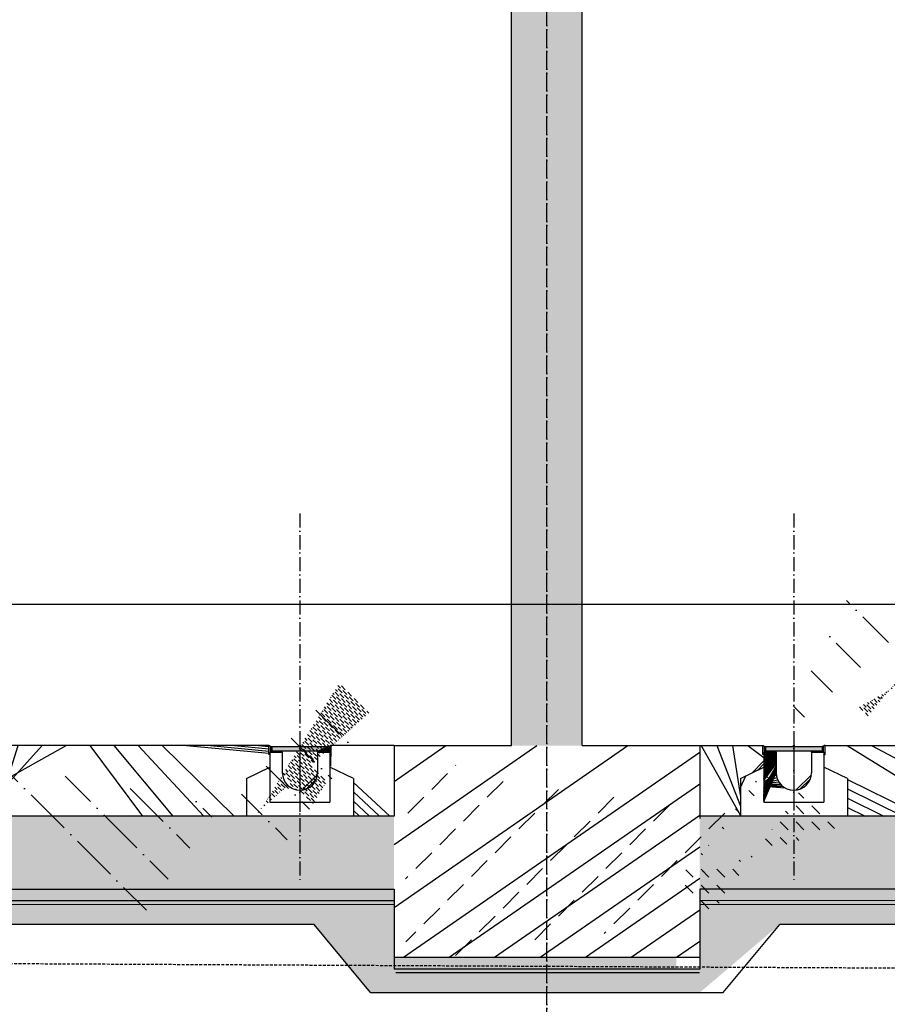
# Model space of a CAD drawing. Header units: centimetres. Extents: x 657501712 to 657529232, y 555122765 to 555182979.
# Tile 65 of 78: x 657510028 to 657510397, y 555123687 to 555124105. Entities that reach past the tile are written whole.
import ezdxf

# ---------------------------------------------------------------- set-up
doc = ezdxf.new("R2010")
doc.units = ezdxf.units.CM
doc.header["$LTSCALE"] = 0.1
for name, pattern in [('ZKZOK_PW_06_00_300$0$ACAD_ISO04W100', [30.5, 24, -3, 0.5, -3]), ('ZKZOK_PW_06_00_300$0$ACAD_ISO10W100', [18.5, 12, -3, 0.5, -3]), ('ZKZOK_PW_06_00_300$0$DASHED', [0.75, 0.5, -0.25])]:
    doc.linetypes.add(name, pattern=pattern)
for name, color, linetype in [('xrefs', 7, 'Continuous'), ('ZKZOK_PW_06_00_300$0$G_GB_030L', 7, 'ZKZOK_PW_06_00_300$0$ACAD_ISO04W100'), ('ZKZOK_PW_06_00_300$0$S_GB_300D', 1, 'Continuous'), ('ZKZOK_PW_06_00_300$0$S_GB_300H', 9, 'Continuous'), ('ZKZOK_PW_06_00_300$0$S_GB_300L', 3, 'Continuous'), ('ZKZOK_PW_06_00_300$0$S_GB_301D', 1, 'Continuous'), ('ZKZOK_PW_06_00_300$0$S_GB_301L', 1, 'Continuous'), ('ZKZOK_PW_06_00_300$0$S_GB_302L', 2, 'Continuous'), ('ZKZOK_PW_06_00_300$0$S_GB_303L', 3, 'Continuous'), ('ZKZOK_PW_06_00_300$0$S_GB_309H', 9, 'Continuous'), ('ZKZOK_PW_06_00_300$0$S_GB_309L', 9, 'Continuous'), ('ZKZOK_PW_06_00_300$0$S_GB_403L', 3, 'Continuous'), ('ZKZOK_PW_06_00_300$0$S_GB_409H', 9, 'Continuous')]:
    doc.layers.add(name, color=color, linetype=linetype)
doc.layers.add('ZKZOK_PW_06_00_300$0$B_KRESK', color=9, linetype='Continuous', lineweight=18)

# ---------------------------------------------------------------- blocks, each defined once
blk = doc.blocks.new('wer')
at = {"layer": 'ZKZOK_PW_06_00_300$0$B_KRESK'}
h = blk.add_hatch(dxfattribs=at)
h.set_pattern_fill('DASH', color=251, scale=15, angle=-32.91639821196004, style=0)
h.set_pattern_definition([(134.9999911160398, (138850.7135362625, 43804.22826004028), (1.044320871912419e-05, 67.35192090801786), [47.625, -47.625])])
h.paths.add_polyline_path([(23219.5465669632, -113.1997747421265), (23217.14888000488, -113.1997747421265), (23221.9442653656, -11.24945545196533), (23219.54657936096, -11.77401447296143)])
h.paths.add_polyline_path([(24277.5255317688, -239.9804029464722), (24022.52555274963, -239.9803991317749), (24022.52555465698, -92.064284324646), (24022.52551078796, -92.064284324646), (23922.52555465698, -139.9804029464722), (23922.52555465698, -263.5266380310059), (23922.52555465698, -299.9804162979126), (24377.5255279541, -299.9804763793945), (24377.52553939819, -139.9804019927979), (24277.52554607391, -92.06428813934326)])
h = blk.add_hatch(dxfattribs=at)
h.set_pattern_fill('DASH', color=251, scale=15, angle=-32.91639821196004, style=0)
h.set_pattern_definition([(134.9999911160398, (140950.7384471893, 43804.22711086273), (1.044320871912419e-05, 67.35192090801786), [47.625, -47.625])])
h.paths.add_polyline_path([(25319.57147693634, -113.2009220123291), (25317.17378997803, -113.2009220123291), (25321.96917629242, -11.25060558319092), (25319.57148933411, -11.77516269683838)])
h.paths.add_polyline_path([(26377.55044364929, -239.9815511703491), (26122.55046463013, -239.9815464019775), (26122.55046463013, -92.06543254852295), (26122.55041885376, -92.06543254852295), (26022.55046272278, -139.9815502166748), (26022.55046463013, -263.5277853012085), (26022.55046463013, -299.9815645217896), (26477.55043697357, -299.9816255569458), (26477.55044937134, -139.9815502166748), (26377.55045700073, -92.06543636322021)])
at = {"layer": 'ZKZOK_PW_06_00_300$0$S_GB_300H'}
h = blk.add_hatch(dxfattribs=at)
h.set_pattern_fill('ANSI37', color=251, angle=-2.067360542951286e-14)
h.set_pattern_definition([(44.99999999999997, (96311.80693626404, 15294.36273765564), (-2.245064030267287, 2.245064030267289), []), (135, (96311.80693626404, 15294.36273765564), (-2.245064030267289, -2.245064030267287), [])])
h.paths.add_polyline_path([(24017.52556800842, 0.01911735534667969), (24020.02556800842, 0.01911735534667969), (24022.52556800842, -2.980883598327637), (24022.52556800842, -32.98088359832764), (24017.52556800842, -32.98088359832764)])
h = blk.add_hatch(dxfattribs=at)
h.set_pattern_fill('ANSI37', color=251, angle=-2.067360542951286e-14)
h.set_pattern_definition([(135, (-48011.75579929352, 15294.36273670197), (2.245064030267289, 2.245064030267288), []), (44.99999999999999, (-48011.75579929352, 15294.36273670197), (2.245064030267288, -2.245064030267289), [])])
h.paths.add_polyline_path([(24282.52556991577, 0.01911735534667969), (24280.0255689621, 0.01911735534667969), (24277.5255689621, -2.980881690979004), (24277.5255689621, -32.98088359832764), (24282.5255689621, -32.98088359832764)])
h = blk.add_hatch(dxfattribs=at)
h.set_pattern_fill('ANSI37', color=251, angle=-2.067360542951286e-14)
h.set_pattern_definition([(44.99999999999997, (98411.83183383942, 15294.36207962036), (-2.245064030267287, 2.245064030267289), []), (135, (98411.83183383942, 15294.36207962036), (-2.245064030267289, -2.245064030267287), [])])
h.paths.add_polyline_path([(26117.55046463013, 0.01846027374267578), (26120.0504655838, 0.01846027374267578), (26122.55046463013, -2.981538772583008), (26122.55046463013, -32.98153877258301), (26117.55046463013, -32.98153877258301)])
h = blk.add_hatch(dxfattribs=at)
h.set_pattern_fill('ANSI37', color=251, angle=-2.067360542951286e-14)
h.set_pattern_definition([(135, (-45911.73090267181, 15294.36207962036), (2.245064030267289, 2.245064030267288), []), (44.99999999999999, (-45911.73090267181, 15294.36207962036), (2.245064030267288, -2.245064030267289), [])])
h.paths.add_polyline_path([(26382.55046653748, 0.01846027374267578), (26380.05046653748, 0.01846027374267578), (26377.55046653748, -2.981538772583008), (26377.55046653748, -32.98153877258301), (26382.55046653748, -32.98153877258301)])
h = blk.add_hatch(color=251, dxfattribs=at)
h.dxf.hatch_style = 1
edge = h.paths.add_edge_path()
edge.add_arc((24020.02556800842, -35.480881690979), 2.5, 0, 360)
at = {"layer": 'ZKZOK_PW_06_00_300$0$S_GB_300H', "ltscale": 10}
h = blk.add_hatch(dxfattribs=at)
h.set_pattern_fill('ANSI38', color=251, scale=3, angle=-2.067360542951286e-14)
h.set_pattern_definition([(44.99999999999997, (96311.80693626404, 15294.36273765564), (-6.735192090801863, 6.735192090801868), []), (135, (96311.80693626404, 15294.36273765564), (-20.2055762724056, 6.735192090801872), [23.8125, -14.2875])])
h.paths.add_polyline_path([(24225.02556610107, -27.98089027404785), (24277.5255651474, -27.98089504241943), (24277.52554512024, -239.9808950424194), (24022.52556800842, -239.9808912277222), (24022.52556800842, -27.98088359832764), (24075.02556610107, -27.98088359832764), (24075.02556228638, -114.9808788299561, 1), (24225.02556228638, -114.9808864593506)])
at = {"layer": 'ZKZOK_PW_06_00_300$0$S_GB_300H'}
h = blk.add_hatch(dxfattribs=at)
h.set_pattern_fill('ANSI31', color=251, angle=-2.067360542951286e-14)
h.set_pattern_definition([(44.99999999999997, (96314.30693626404, 15294.36273765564), (-2.245064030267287, 2.245064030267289), [])])
h.paths.add_polyline_path([(24075.02556610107, -27.980881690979), (24075.02556610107, -23.98088264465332), (24029.02556705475, -23.98088264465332), (24029.02556705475, -2.980880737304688), (24025.02556800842, -2.980880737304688), (24025.02556800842, -27.98088073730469)])
h = blk.add_hatch(dxfattribs=at)
h.set_pattern_fill('ANSI31', color=251, angle=-2.067360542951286e-14)
h.set_pattern_definition([(135, (-48014.25579929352, 15294.36273765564), (2.245064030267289, 2.245064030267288), [])])
h.paths.add_polyline_path([(24225.02556991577, -27.980881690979), (24225.02556991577, -23.980881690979), (24271.02556991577, -23.98088264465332), (24271.0255689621, -2.980880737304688), (24275.02556991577, -2.980880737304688), (24275.0255689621, -27.980881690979)])
h = blk.add_hatch(color=251, dxfattribs=at)
h.dxf.hatch_style = 1
edge = h.paths.add_edge_path()
edge.add_arc((24280.0255689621, -35.48088359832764), 2.5, 0, 360)
h = blk.add_hatch(color=251, dxfattribs=at)
h.dxf.hatch_style = 1
edge = h.paths.add_edge_path()
edge.add_arc((26120.05046463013, -35.48153877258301), 2.5, 0, 360)
at = {"layer": 'ZKZOK_PW_06_00_300$0$S_GB_300H', "ltscale": 10}
h = blk.add_hatch(dxfattribs=at)
h.set_pattern_fill('ANSI38', color=251, scale=3, angle=-2.067360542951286e-14)
h.set_pattern_definition([(44.99999999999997, (98411.83183383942, 15294.36207962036), (-6.735192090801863, 6.735192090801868), []), (135, (98411.83183383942, 15294.36207962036), (-20.2055762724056, 6.735192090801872), [23.8125, -14.2875])])
h.paths.add_polyline_path([(26325.05046272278, -27.98154640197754), (26377.55046272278, -27.98155117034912), (26377.55044364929, -239.9815511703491), (26122.55046463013, -239.9815464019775), (26122.55046463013, -27.98153972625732), (26175.05046272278, -27.98153877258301), (26175.05045986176, -114.9815349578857, 1), (26325.05045986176, -114.981541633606)])
at = {"layer": 'ZKZOK_PW_06_00_300$0$S_GB_300H'}
h = blk.add_hatch(dxfattribs=at)
h.set_pattern_fill('ANSI31', color=251, angle=-2.067360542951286e-14)
h.set_pattern_definition([(44.99999999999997, (98414.33183288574, 15294.36207962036), (-2.245064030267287, 2.245064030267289), [])])
h.paths.add_polyline_path([(26175.05046272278, -27.98153781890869), (26175.05046272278, -23.98153781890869), (26129.05046463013, -23.98153972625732), (26129.0504655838, -2.981537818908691), (26125.0504655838, -2.981537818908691), (26125.05046463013, -27.98153877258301)])
h = blk.add_hatch(dxfattribs=at)
h.set_pattern_fill('ANSI31', color=251, angle=-2.067360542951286e-14)
h.set_pattern_definition([(135, (-45914.23090171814, 15294.36208057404), (2.245064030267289, 2.245064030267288), [])])
h.paths.add_polyline_path([(26325.05046653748, -27.98153781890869), (26325.05046653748, -23.98153686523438), (26371.05046653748, -23.98153972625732), (26371.0504655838, -2.981537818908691), (26375.0504655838, -2.981537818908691), (26375.05046653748, -27.98153877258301)])
h = blk.add_hatch(color=251, dxfattribs=at)
h.dxf.hatch_style = 1
edge = h.paths.add_edge_path()
edge.add_arc((26380.05046653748, -35.48153877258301), 2.5, 0, 360)
at = {"layer": 'ZKZOK_PW_06_00_300$0$S_GB_309H'}
h = blk.add_hatch(dxfattribs=at)
h.set_pattern_fill('ANSI33', color=251, scale=30, angle=-2.067360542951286e-14)
h.set_pattern_definition([(44.99999999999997, (-736443.4490127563, 461576.4483423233), (-134.7038418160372, 134.7038418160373), []), (44.99999999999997, (-736308.7451133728, 461576.4483423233), (-134.7038418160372, 134.7038418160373), [95.24999999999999, -47.62499999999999])])
h.paths.add_polyline_path([(10899.74934387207, -310.1945667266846), (9059.749345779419, -310.1945667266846), (9059.74935913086, -610.1945667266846), (10899.74935817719, -610.1945667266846)])
h.paths.add_polyline_path([(9059.749345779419, -310.1945667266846), (8178.6139793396, -300), (8178.614530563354, -610.1945667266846), (9059.74935913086, -610.1945667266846)])
h.paths.add_polyline_path([(12750.02613449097, 6150), (12600.0255279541, 6150), (12600.0255279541, 600), (12750.02613449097, 600.0000009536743)])
h.paths.add_polyline_path([(12600.0255279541, 6150), (12450.0255279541, 6150), (12450.0255279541, 600), (12600.0255279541, 600)])
h.paths.add_polyline_path([(12550.02552986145, 6560), (12450.0255279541, 6560.000000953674), (12450.0255279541, 6240), (12550.0255279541, 6240.000000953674)], flags=17)
h.paths.add_polyline_path([(12600.0255279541, 6600), (12550.0255279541, 6600.000000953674), (12550.02552986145, 6560), (12550.0255279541, 6200), (12450.0255279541, 6200.000000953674), (12450.0255279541, 6150), (12600.0255279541, 6150)])
h.paths.add_polyline_path([(12650.02613449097, 6600), (12600.0255279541, 6600), (12600.0255279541, 6150), (12750.02613449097, 6150), (12750.02613449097, 6200.000000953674), (12650.02613449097, 6200), (12650.02613639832, 6240)])
h.paths.add_polyline_path([(12750.02613449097, 6560), (12650.02613449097, 6560.000000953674), (12650.02613639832, 6240), (12750.02613639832, 6240)])
h.paths.add_polyline_path([(16139.74934577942, -300), (14299.7496471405, -299.9999990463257), (14299.74935913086, -610.1945667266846), (16139.74935913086, -610.1945667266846)])
h.paths.add_polyline_path([(17979.74964904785, -299.9999980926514), (16139.74934577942, -300), (16139.74935913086, -610.1945667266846), (17979.74935817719, -610.1945667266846)])
h.paths.add_polyline_path([(19819.74934577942, -299.9999980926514), (17979.74964904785, -299.9999980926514), (17979.74935817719, -610.1945667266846), (19819.74935913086, -610.1945667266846)])
h.paths.add_polyline_path([(21659.74964904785, -299.9999122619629), (19819.74934577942, -299.9999980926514), (19819.74935913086, -610.1945667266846), (21659.74935913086, -610.1945667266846)])
h.paths.add_polyline_path([(23499.74964904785, -299.9999980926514), (21659.74964904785, -299.9999122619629), (21659.74935913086, -610.1945667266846), (23499.74935817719, -610.1945667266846)])
h.paths.add_polyline_path([(25350.05136489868, 6150), (25200.05106258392, 6150), (25200.05106258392, 600.0000009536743), (25350.0510892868, 600)])
h.paths.add_polyline_path([(25200.05106258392, 6150), (25050.05106258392, 6150.000000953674), (25050.05106258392, 600.0000009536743), (25200.05106258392, 600.0000009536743)])
h.paths.add_polyline_path([(25350.05136585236, 6560), (25250.05136585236, 6560.000000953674), (25250.05136585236, 6240.000000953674), (25350.05136680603, 6240)])
h.paths.add_polyline_path([(25250.05136680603, 6600), (25200.05106163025, 6600.000000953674), (25200.05106258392, 6150), (25350.05136489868, 6150), (25350.05136680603, 6180.000000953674), (25350.05136680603, 6200.000000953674), (25250.05167007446, 6200.000000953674), (25250.05136680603, 6200)])
h.paths.add_polyline_path([(25200.05106163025, 6600.000000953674), (25150.05075836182, 6600.000000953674), (25150.05075836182, 6560.000000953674), (25150.05075836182, 6240), (25150.05106258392, 6240.000000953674), (25150.05106258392, 6200), (25050.05106163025, 6200.000000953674), (25050.05106258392, 6150.000000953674), (25200.05106258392, 6150)])
h.paths.add_polyline_path([(25150.05075836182, 6560.000000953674), (25050.05075836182, 6560.000000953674), (25050.05075836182, 6240.000000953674), (25150.05075836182, 6240)], flags=17)
h.paths.add_polyline_path([(36100.30170822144, -300.0000009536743), (34260.30171108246, -299.9999980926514), (34260.30169582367, -610.1945667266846), (36100.30169487, -610.1945667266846)])
h.paths.add_polyline_path([(34260.30171108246, -299.9999980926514), (32420.30170726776, -299.9999980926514), (32420.30169487, -610.1945667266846), (34260.30169582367, -610.1945667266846)])
h.paths.add_polyline_path([(32420.30170726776, -299.9999980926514), (30580.30201148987, -299.9999990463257), (30580.30169582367, -610.1945667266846), (32420.30169487, -610.1945667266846)])
h.paths.add_polyline_path([(30580.30201148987, -299.9999990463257), (28740.30170822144, -300.0004167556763), (28740.30169487, -610.1945667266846), (30580.30169582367, -610.1945667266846)])
h.paths.add_polyline_path([(28740.30170822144, -300.0004167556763), (26900.30171012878, -299.9999990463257), (26900.30169487, -610.1945667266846), (28740.30169487, -610.1945667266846)])
h.paths.add_polyline_path([(37949.97445869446, 6150.000000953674), (37799.97445869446, 6150.000000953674), (37799.97445869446, 600.0000009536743), (37949.97445869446, 600.0000009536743)])
h.paths.add_polyline_path([(37799.97445869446, 6150.000000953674), (37649.97445869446, 6150.000000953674), (37649.97445869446, 600.0000009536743), (37799.97445869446, 600.0000009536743)])
h.paths.add_polyline_path([(37949.97445869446, 7200.000000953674), (37799.97445869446, 7200), (37799.97445869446, 6150.000000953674), (37949.97445869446, 6150.000000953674)])
h.paths.add_polyline_path([(37799.97445869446, 7200), (37649.97445869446, 7200.000000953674), (37649.97445869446, 6600), (37749.97415542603, 6600), (37749.97415542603, 6200), (37649.97446060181, 6200), (37649.97445869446, 6150.000000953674), (37799.97445869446, 6150.000000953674)])
h.paths.add_polyline_path([(12450.0255279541, -10.19456768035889), (12600.02552700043, -10.19456672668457), (12600.0255279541, 600), (12450.0255279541, 600)])
h.paths.add_polyline_path([(11949.99320411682, -610.1945667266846), (11949.99320793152, -299.9999980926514), (10899.74934387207, -310.1945667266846), (10899.74935817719, -610.1945667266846)])
h.paths.add_polyline_path([(13250.05785179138, -299.9999980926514), (13250.05785179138, -610.1945667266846), (14299.74935913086, -610.1945667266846), (14299.7496471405, -299.9999990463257)])
h.paths.add_polyline_path([(12600.02552700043, -10.19456672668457), (12750.02613449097, -10.19456672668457), (12750.02613449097, 600.0000009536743), (12600.0255279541, 600)])
h.paths.add_polyline_path([(25200.05106258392, 0), (25350.0510597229, 0), (25350.0510892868, 600), (25200.05106258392, 600.0000009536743)])
h.paths.add_polyline_path([(25850.05136585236, -299.9999980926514), (25850.05106258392, -610.1945676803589), (26900.30169487, -610.1945667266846), (26900.30171012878, -299.9999990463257)])
h.paths.add_polyline_path([(25050.05106163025, 0), (25200.05106258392, 0), (25200.05106258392, 600.0000009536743), (25050.05106258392, 600.0000009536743)])
h.paths.add_polyline_path([(24550.05106163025, -610.1945667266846), (24550.05106163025, -299.9999980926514), (23499.74964904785, -299.9999980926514), (23499.74935817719, -610.1945667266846)])
h.paths.add_polyline_path([(37149.97445869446, -610.1945667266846), (37149.97476196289, -299.9999990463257), (36100.30170822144, -300.0000009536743), (36100.30169487, -610.1945667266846)])
h.paths.add_polyline_path([(37649.97445869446, -10.19456672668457), (37799.97445869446, -10.19456672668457), (37799.97445869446, 600.0000009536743), (37649.97445869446, 600.0000009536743)])
h.paths.add_polyline_path([(37799.97445869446, -10.19456672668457), (37949.97445869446, -10.19456672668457), (37949.97445869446, 600.0000009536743), (37799.97445869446, 600.0000009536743)])
h = blk.add_hatch(dxfattribs=at)
h.set_pattern_fill('ANSI35', color=251, scale=25, angle=270)
h.set_pattern_definition([(314.9999999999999, (-736443.449005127, 384631.1646146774), (112.2532015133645, 112.2532015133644), []), (314.9999999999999, (-736443.4490041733, 384518.9113674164), (112.2532015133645, 112.2532015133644), [198.4375, -39.68749999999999, 0, -39.68749999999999])])
h.paths.add_polyline_path([(15022.52556800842, -92.06477546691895), (15022.52556800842, -37.98088359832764), (15017.52556800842, -37.98088359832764), (15017.52556800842, 0.01911735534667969), (14200.02553653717, 0.01911735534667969), (14200.0255355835, -299.9808826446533), (14922.52556800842, -299.980881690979), (14922.52556800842, -139.9808931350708)])
h.paths.add_polyline_path([(14200.02553653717, 0.01911735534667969), (13782.52554607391, 0.01911735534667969), (13782.52554512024, -37.98088359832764), (13781.14391326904, -93.79856491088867), (13877.5255279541, -139.9808931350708), (13877.52551651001, -299.980881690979), (14200.0255355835, -299.9808826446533)])
h.paths.add_polyline_path([(13522.52554321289, -37.98088359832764), (13517.52554321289, -37.980881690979), (13517.52554321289, 0.01911830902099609), (13250.05786132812, 0.01911735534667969), (13250.05786132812, -299.980881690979), (13422.52554512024, -299.980881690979), (13422.52554321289, -139.9808950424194), (13522.52554321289, -92.06477546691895)])
h.paths.add_polyline_path([(16522.52556800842, -92.06477642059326), (16522.52556610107, -37.98088359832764), (16517.52556800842, -37.98088359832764), (16517.52556800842, 0.01911735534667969), (15282.5255689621, 0.01911735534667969), (15282.52556991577, -37.98088359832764), (15281.14393615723, -93.79856586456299), (15377.52555274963, -139.9808950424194), (15377.52554130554, -299.980881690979), (16422.52556800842, -299.980881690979), (16422.52556800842, -139.9808950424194)])
h.paths.add_polyline_path([(18022.52556800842, -92.06477546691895), (18022.52556800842, -37.980881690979), (18017.52556800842, -37.98088359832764), (18017.52556800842, 0.01911735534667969), (16782.5255689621, 0.01911735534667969), (16782.52556991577, -37.98088359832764), (16781.14393615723, -93.79856586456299), (16877.52555274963, -139.9808950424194), (16877.52554130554, -299.980881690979), (17922.52556800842, -299.9808826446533), (17922.52556800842, -139.9808950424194)])
h.paths.add_polyline_path([(19522.52556800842, -37.98088359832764), (19517.52556800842, -37.980881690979), (19517.52556800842, 0.01911830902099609), (18282.5255689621, 0.01911830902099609), (18282.5255689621, -37.980881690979), (18281.14393615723, -93.79856491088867), (18377.52555179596, -139.9808950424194), (18377.52554035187, -299.980881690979), (19422.52556800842, -299.980881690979), (19422.52556800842, -139.9808950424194), (19522.52556800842, -92.06477546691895)])
h.paths.add_polyline_path([(21022.52556800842, -92.06468868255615), (21022.52556800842, -37.98079586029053), (21017.52556800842, -37.98079776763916), (21017.52556800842, 0.01920413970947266), (19782.52556800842, 0.01911735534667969), (19782.5255689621, -37.98088359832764), (19781.14393615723, -93.79856491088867), (19877.52555179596, -139.9808950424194), (19877.52554035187, -299.980881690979), (20922.52556800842, -299.980881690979), (20922.52556800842, -139.9808073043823)])
h.paths.add_polyline_path([(22522.52556800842, -37.98088359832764), (22517.52556800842, -37.980881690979), (22517.52556800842, 0.01920413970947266), (21282.5255689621, 0.01920413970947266), (21282.5255689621, -37.98079586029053), (21281.14393615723, -93.7984790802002), (21377.52555179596, -139.980809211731), (21377.52554035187, -299.980881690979), (22422.52556800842, -299.980881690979), (22422.52556800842, -139.9808931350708), (22522.52556800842, -92.06477546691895)])
h.paths.add_polyline_path([(23922.52556800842, -139.9808950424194), (24022.52556800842, -92.06477642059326), (24022.52556800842, -37.98088359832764), (24017.52556800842, -37.98088359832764), (24017.52556800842, 0.01920413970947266), (22782.5255689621, 0.01920318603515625), (22782.5255689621, -37.98088359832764), (22781.14393615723, -93.79856491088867), (22877.52555179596, -139.9808931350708), (22877.52554035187, -299.980881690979), (23922.52556800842, -299.980881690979)])
h.paths.add_polyline_path([(24550.05107021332, 0.01911830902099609), (24282.52556991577, 0.01911735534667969), (24282.5255689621, -37.98088359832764), (24281.14393615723, -93.79856586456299), (24377.52555274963, -139.9808950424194), (24377.52554035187, -299.980881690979), (24550.05107021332, -299.980881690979)])
h = blk.add_hatch(dxfattribs=at)
h.set_pattern_fill('ANSI33', color=251, scale=30, angle=-2.067360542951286e-14)
h.set_pattern_definition([(44.99999999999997, (-723357.7087678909, 388606.450881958), (-134.7038418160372, 134.7038418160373), []), (44.99999999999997, (-723223.0048675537, 388606.450881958), (-134.7038418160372, 134.7038418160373), [95.24999999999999, -47.62499999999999])])
h.paths.add_polyline_path([(25850.05106258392, 0), (24550.05106258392, 0), (24550.0510635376, -899.9999990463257), (25850.05106258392, -899.9999990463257)])
h = blk.add_hatch(dxfattribs=at)
h.set_pattern_fill('ANSI35', color=251, scale=25, angle=270)
h.set_pattern_definition([(314.9999999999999, (-723843.4240837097, 384631.1639604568), (112.2532015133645, 112.2532015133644), []), (314.9999999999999, (-723843.4240837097, 384518.9107103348), (112.2532015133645, 112.2532015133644), [198.4375, -39.68749999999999, 0, -39.68749999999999])])
h.paths.add_polyline_path([(27622.55048847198, -92.06543254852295), (27622.55048751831, -37.98153877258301), (27617.55048751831, -37.98153877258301), (27617.55048847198, 0.01846027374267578), (26800.05045700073, 0.01846027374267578), (26800.05045700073, -299.9815378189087), (27522.55048847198, -299.9815397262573), (27522.55048847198, -139.9815502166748)])
h.paths.add_polyline_path([(26800.05045700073, 0.01846027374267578), (26382.55046653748, 0.01846027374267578), (26382.5504655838, -37.98153877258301), (26381.1688337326, -93.79922199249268), (26477.55044937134, -139.9815502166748), (26477.55043697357, -299.9815378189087), (26800.05045700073, -299.9815378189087)])
h.paths.add_polyline_path([(26122.55046463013, -37.98153972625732), (26117.55046463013, -37.98153877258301), (26117.55046463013, 0.01846027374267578), (25850.08278179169, 0.01846027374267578), (25850.08278179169, -299.9815378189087), (26022.55046463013, -299.9815378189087), (26022.55046272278, -139.9815502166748), (26122.55046463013, -92.06543254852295)])
h.paths.add_polyline_path([(29122.55048751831, -92.06543254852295), (29122.55048751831, -37.98153877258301), (29117.55048847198, -37.98153972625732), (29117.55048942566, 0.01846027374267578), (27882.55048942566, 0.01846027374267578), (27882.55049037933, -37.98153877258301), (27881.16885757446, -93.79922199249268), (27977.55047225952, -139.9815511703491), (27977.5504617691, -299.9815378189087), (29022.55048751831, -299.9815397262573), (29022.55048847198, -139.9815511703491)])
h.paths.add_polyline_path([(30622.55048847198, -92.06543254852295), (30622.55048751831, -37.98153877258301), (30617.55048847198, -37.98153877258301), (30617.55048751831, 0.01846027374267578), (29382.55048942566, 0.01846027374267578), (29382.55049037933, -37.98153781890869), (29381.16885757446, -93.79922199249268), (29477.55047225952, -139.9815502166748), (29477.5504617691, -299.9815378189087), (30522.55048751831, -299.9815397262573), (30522.55048751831, -139.9815502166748)])
h.paths.add_polyline_path([(32122.55048751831, -37.98153877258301), (32117.55048847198, -37.98153877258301), (32117.55048751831, 0.01846027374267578), (30882.55048942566, 0.01846027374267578), (30882.55049037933, -37.98153877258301), (30881.16885757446, -93.79922199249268), (30977.55047225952, -139.9815511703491), (30977.55046081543, -299.9815378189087), (32022.55048751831, -299.9815378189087), (32022.55048751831, -139.9815511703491), (32122.55048847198, -92.06543254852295)])
h.paths.add_polyline_path([(33622.55048847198, -92.06534671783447), (33622.55048847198, -37.98145294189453), (33617.55048751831, -37.98145294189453), (33617.55048847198, 0.01854610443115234), (32382.55048942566, 0.01846027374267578), (32382.55048942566, -37.98153877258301), (32381.16885757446, -93.79922199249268), (32477.55047225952, -139.9815502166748), (32477.55046081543, -299.9815378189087), (33522.55048751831, -299.9815378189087), (33522.55048751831, -139.9814643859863)])
h.paths.add_polyline_path([(35122.55048847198, -37.98153972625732), (35117.55048751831, -37.98153877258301), (35117.55048847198, 0.01854801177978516), (33882.55048942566, 0.01854610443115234), (33882.55048942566, -37.98145294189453), (33881.16885757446, -93.7991361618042), (33977.55047225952, -139.9814643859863), (33977.55046081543, -299.9815397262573), (35022.55048847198, -299.9815378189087), (35022.55048847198, -139.9815502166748), (35122.55048847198, -92.06543254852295)])
h.paths.add_polyline_path([(36522.55048847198, -139.9815502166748), (36622.55048751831, -92.06543254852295), (36622.55048847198, -37.98153877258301), (36617.55048751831, -37.98153877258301), (36617.55048751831, 0.01854610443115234), (35382.55048942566, 0.01854610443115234), (35382.55048942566, -37.98153877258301), (35381.16885757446, -93.79922199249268), (35477.55047225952, -139.9815502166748), (35477.55046081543, -299.9815397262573), (36522.55048751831, -299.9815397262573)])
h.paths.add_polyline_path([(37150.07599258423, 0.01846027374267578), (36882.55048942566, 0.01846027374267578), (36882.55049037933, -37.98153877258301), (36881.16885757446, -93.79922199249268), (36977.55047225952, -139.9815502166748), (36977.55046081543, -299.9815397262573), (37150.07599163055, -299.9815378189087)])
h = blk.add_hatch(dxfattribs=at)
h.set_pattern_fill('DASH', color=251, scale=15, angle=315)
h.set_pattern_definition([(314.9999999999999, (-735957.7343015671, 388596.2563142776), (67.35192090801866, -3.907985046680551e-14), [47.62499999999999, -47.62499999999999])])
h.paths.add_polyline_path([(25750.0833864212, -900), (24550.0510635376, -899.9999990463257), (24550.05375576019, -950), (25750.08607673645, -949.9407358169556)])
h.paths.add_polyline_path([(38499.97445869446, -899.9999904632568), (38350.00678348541, -900), (37149.97445869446, -899.9999990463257), (37149.97715187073, -949.9999990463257), (38350.00947284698, -949.9407358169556), (38499.97445869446, -950)])
h.paths.add_polyline_path([(11949.99320316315, -659.9913883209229), (11949.99320411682, -610.1945667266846), (8178.647403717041, -610.1945667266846), (8178.650096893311, -660.1945657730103)])
h.paths.add_polyline_path([(24550.05106258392, -659.3125734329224), (24550.05106163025, -610.1945667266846), (13250.05785179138, -610.1945667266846), (13250.05785274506, -659.9213485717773)])
h.paths.add_polyline_path([(37149.97445869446, -658.6337661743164), (37149.97445869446, -610.1945667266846), (25850.05106258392, -610.1945676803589), (25850.05106258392, -659.2425374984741)])
h = blk.add_hatch(dxfattribs=at)
h.set_pattern_fill('DASH', color=251, scale=20, angle=44.99999999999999)
h.set_pattern_definition([(44.99999999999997, (-735957.7343015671, 388596.2563142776), (3.907985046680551e-14, 89.80256121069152), [63.5, -63.5])])
h.paths.add_polyline_path([(37249.9421339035, -949.9954414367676), (37149.97445869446, -949.9999990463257), (37149.97445869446, -658.6337661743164), (25850.05106258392, -659.2425374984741), (25850.05106258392, -899.9999990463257), (25850.05375289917, -949.9407339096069), (25750.0860786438, -949.9452924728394), (25750.08607673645, -949.9407358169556), (24650.01873779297, -949.9999990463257), (24650.01873779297, -949.9954414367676), (24550.05106258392, -950), (24550.05106258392, -659.3125734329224), (13250.05785274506, -659.9213485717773), (13250.05785274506, -900), (13150.05785179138, -900), (13150.0605430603, -949.9407358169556), (11949.99320411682, -950), (11949.99320316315, -659.9913883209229), (8178.650096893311, -660.1945657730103), (8178.655485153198, -760.1945667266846), (11609.75873947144, -760.1945667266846), (11849.99370670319, -1050.00060749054), (13350.05737686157, -1050.00057220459), (13590.29231643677, -760.1945667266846), (24209.78427314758, -760.1945667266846), (24450.05106258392, -1050), (25850.0833864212, -1049.999999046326), (26190.31785011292, -760.1945667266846), (36809.70767021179, -760.1945667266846), (37008.5213394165, -1000), (38499.97446060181, -1000.000000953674), (38499.97445869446, -950), (37249.9421339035, -950)])
at = {"layer": 'ZKZOK_PW_06_00_300$0$S_GB_403L'}
h = blk.add_hatch(color=251, dxfattribs=at)
h.dxf.hatch_style = 1
h.paths.add_polyline_path([(24269.66086769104, -22.63119220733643), (24269.66086959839, -3.531191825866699), (24247.16087341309, -2.631192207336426), (24052.16086769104, -2.631194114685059), (24029.66086769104, -3.531192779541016), (24029.66086673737, -22.63119411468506)])
h = blk.add_hatch(color=251, dxfattribs=at)
h.dxf.hatch_style = 1
h.paths.add_polyline_path([(26369.68576622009, -22.63184928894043), (26369.68576717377, -3.53184986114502), (26347.18577003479, -2.63184928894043), (26152.18576526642, -2.63184928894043), (26129.68576526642, -3.53184986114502), (26129.68576526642, -22.63184928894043)])
at = {"layer": 'ZKZOK_PW_06_00_300$0$G_GB_030L', "color": 251, "linetype": 'ZKZOK_PW_06_00_300$0$ACAD_ISO10W100', "ltscale": 50}
for p, q in [((25200.05107116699, -7945.887769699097), (25200.05107498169, 12344.07594203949)), ((25200.05107116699, -7945.887769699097), (25200.05107593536, 12344.07594299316)), ((25200.0510635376, -6540.221335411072), (25200.0510635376, 8099.349181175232)), ((25200.0510635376, -6540.221333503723), (25200.05106544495, 8099.349181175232)), ((24150.02552318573, 987.2247171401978), (24150.02559661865, -574.9808826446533)), ((26250.05043315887, 987.2237138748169), (26250.0505065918, -574.9815397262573))]:
    blk.add_line(p, q, dxfattribs=at)
at = {"layer": 'ZKZOK_PW_06_00_300$0$G_GB_030L', "color": 251, "linetype": 'ZKZOK_PW_06_00_300$0$ACAD_ISO10W100', "ltscale": 5}
for points in [[(26250.05046844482, 55.53774356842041), (26250.05044937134, -256.0551910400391)], [(24150.02556991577, 30.5383996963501), (24150.02555274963, -281.0545339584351)]]:
    blk.add_lwpolyline(points, dxfattribs=at)
at = {"layer": 'ZKZOK_PW_06_00_300$0$S_GB_300D', "color": 251}
for p, q in [((24022.52556800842, -149.9808959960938), (24022.52556800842, -149.9808959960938)), ((26122.55046463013, -149.9815511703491), (26122.55046463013, -149.9815511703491))]:
    blk.add_line(p, q, dxfattribs=at)
at = {"layer": 'ZKZOK_PW_06_00_300$0$S_GB_300L', "color": 251}
for p, q in [((26382.55046653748, 0.01846027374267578), (27620.05048751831, 0.01846027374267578)), ((23922.52556800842, -139.9808950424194), (24022.52556800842, -92.06477642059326)), ((24377.52555274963, -139.9808950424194), (24277.52555179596, -92.06477546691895)), ((26022.55046272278, -139.9815502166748), (26122.55046463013, -92.06543254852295)), ((26477.55044937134, -139.9815502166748), (26377.55045032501, -92.06543254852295)), ((23922.52556800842, -139.9808950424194), (23922.52556800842, -299.980881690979)), ((24377.52555274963, -139.9808950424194), (24377.52554035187, -299.980881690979)), ((26022.55046272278, -139.9815502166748), (26022.55046463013, -299.9815378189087)), ((26477.55044937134, -139.9815502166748), (26477.55043697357, -299.9815378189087)), ((23727.24931049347, -299.9999980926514), (23272.2493391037, -299.9999980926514))]:
    blk.add_line(p, q, dxfattribs=at)
at = {"layer": 'ZKZOK_PW_06_00_300$0$S_GB_301D', "color": 251}
for p, q in [((24145.42797279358, 0.01911735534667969), (24154.62316322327, 0.01911735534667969)), ((26245.45286941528, 0.01846027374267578), (26254.64805984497, 0.01846027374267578))]:
    blk.add_line(p, q, dxfattribs=at)
at = {"layer": 'ZKZOK_PW_06_00_300$0$S_GB_301D', "color": 251, "linetype": 'ZKZOK_PW_06_00_300$0$DASHED', "ltscale": 250}
blk.add_line((8178.614540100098, -852.9373359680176), (37649.97446727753, -999.9999990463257), dxfattribs=at)
at = {"layer": 'ZKZOK_PW_06_00_300$0$S_GB_301L', "color": 251, "linetype": 'ZKZOK_PW_06_00_300$0$DASHED', "ltscale": 1000}
for p, q in [((39949.97447013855, 599.9999914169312), (-12750.02553939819, 600)), ((37649.97445869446, 600.0000009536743), (-12750.02554130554, 600))]:
    blk.add_line(p, q, dxfattribs=at)
at = {"layer": 'ZKZOK_PW_06_00_300$0$S_GB_301L', "color": 251, "linetype": 'ZKZOK_PW_06_00_300$0$DASHED', "ltscale": 150, "const_width": 5}
for points in [[(13250.05785274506, -675.2611818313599), (24550.05106258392, -675.2611818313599)], [(25850.05106163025, -675.2611818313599), (37149.97445869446, -675.2611818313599)], [(24557.18720436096, -965.066614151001), (25849.91762542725, -965.0666151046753)]]:
    blk.add_lwpolyline(points, dxfattribs=at)
at = {"layer": 'ZKZOK_PW_06_00_300$0$S_GB_301L', "color": 251}
for centre in [(24020.02556800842, -35.480881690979), (24280.0255689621, -35.48088359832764), (26120.05046463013, -35.48153877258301), (26380.05046653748, -35.48153877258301)]:
    blk.add_circle(centre, 2.5, dxfattribs=at)
at = {"layer": 'ZKZOK_PW_06_00_300$0$S_GB_302L', "color": 251}
for p, q in [((24022.52556800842, -27.98088359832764), (24022.52556800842, -239.9808826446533)), ((24022.52556800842, -27.98088359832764), (24075.02556419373, -27.98088359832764)), ((24225.02556610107, -27.98089027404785), (24277.5255651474, -27.98089504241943)), ((24277.5255651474, -27.98089504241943), (24277.52554512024, -239.9808950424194)), ((26122.55046463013, -27.98153972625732), (26122.55046463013, -239.9815397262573)), ((26122.55046463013, -27.98153972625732), (26175.05046272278, -27.98153877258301)), ((26325.05046272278, -27.98154640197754), (26377.55046272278, -27.98155117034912)), ((26377.55046272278, -27.98155117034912), (26377.55044364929, -239.9815511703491)), ((24022.52556800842, -239.9808912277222), (24277.52554512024, -239.9808950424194)), ((26122.55046463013, -239.9815464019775), (26377.55044364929, -239.9815511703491))]:
    blk.add_line(p, q, dxfattribs=at)
for points in [[(24075.02556610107, -27.98088359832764), (24075.02556228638, -114.9808826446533)], [(24225.02556610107, -27.98089027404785), (24225.02556228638, -114.9808893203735)], [(26175.05046272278, -27.98153877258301), (26175.05045986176, -114.9815397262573)], [(26325.05046272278, -27.98154640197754), (26325.05045890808, -114.9815464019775)]]:
    blk.add_lwpolyline(points, dxfattribs=at)
for centre in [(24150.02556228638, -114.9808826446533), (26250.05045986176, -114.9815397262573)]:
    blk.add_arc(centre, 75.00000000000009, 180, 0, dxfattribs=at)
at = {"layer": 'ZKZOK_PW_06_00_300$0$S_GB_303L', "color": 251}
for p, q in [((25050.0510635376, 0.0002832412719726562), (25050.0510635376, 6180.000000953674)), ((25050.05106544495, 0.0002832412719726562), (25050.0510635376, 6180.000000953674)), ((25050.05106163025, 0), (25050.05106163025, 6180)), ((25350.05104446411, 0), (25350.05136680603, 6180.000000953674)), ((25350.05106163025, 0.0002832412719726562), (25350.05136871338, 6180.000000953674)), ((25350.05106163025, 0.000286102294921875), (25350.05136871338, 6180.000000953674)), ((24017.52556800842, 0.01920413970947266), (21282.5255689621, 0.01920413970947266)), ((24550.05107021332, 0.01911830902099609), (24282.52556991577, 0.01911735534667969)), ((24550.05106258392, 0), (24550.05106163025, -299.9999990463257)), ((24550.05106258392, 0), (25050.05106163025, 0)), ((24550.05136489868, 0), (24550.05136489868, -299.9999980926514)), ((25350.05104446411, 0), (25850.05106258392, 0)), ((25350.0510635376, 0.01846027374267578), (26117.55046463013, 0.01846027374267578)), ((25850.05106258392, 0), (25850.05106163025, -309.9999990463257)), ((25850.05107116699, 0), (25850.05107116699, -299.9999980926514)), ((25850.05136680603, 0), (25850.05136585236, -299.9999980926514)), ((24550.05107021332, -299.9999980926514), (13250.05786132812, -299.9999990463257)), ((24550.05136489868, -299.9999980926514), (13250.05815601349, -299.9999990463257)), ((37149.97476196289, -299.9999990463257), (25850.05136585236, -299.9999980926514)), ((13250.05785179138, -610.1945667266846), (24550.05106163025, -610.1945667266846)), ((24550.05106163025, -610.1945667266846), (24550.0510635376, -899.9999990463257)), ((37149.97445869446, -610.1945667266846), (25850.05106258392, -610.1945676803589)), ((25850.05106258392, -610.1945676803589), (25850.05106258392, -899.9999990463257)), ((24550.0510635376, -899.9999990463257), (25850.05106258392, -899.9999990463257))]:
    blk.add_line(p, q, dxfattribs=at)
at = {"layer": 'ZKZOK_PW_06_00_300$0$S_GB_309H', "color": 251}
for points in [[(24022.52556800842, -37.98088359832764), (24017.52556800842, -37.98088359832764), (24017.52556800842, 0.01911735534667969), (24020.02556800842, 0.01911735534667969), (24025.02556800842, -2.980880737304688), (24025.02556800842, -27.98088073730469)], [(24277.5255689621, -37.980881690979), (24282.5255689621, -37.98088359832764), (24282.52556991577, 0.01911735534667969), (24280.0255689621, 0.01911735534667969), (24275.02556991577, -2.980880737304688), (24275.0255689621, -27.980881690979)], [(26122.55046463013, -37.98153972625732), (26117.55046463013, -37.98153877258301), (26117.55046463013, 0.01846027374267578), (26120.0504655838, 0.01846027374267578), (26125.0504655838, -2.981537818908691), (26125.05046463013, -27.98153877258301)], [(26377.55046653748, -37.98153877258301), (26382.5504655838, -37.98153877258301), (26382.55046653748, 0.01846027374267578), (26380.05046653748, 0.01846027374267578), (26375.0504655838, -2.981537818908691), (26375.05046653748, -27.98153877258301)]]:
    blk.add_lwpolyline(points, dxfattribs=at)
at = {"layer": 'ZKZOK_PW_06_00_300$0$S_GB_309L', "color": 251, "linetype": 'Continuous'}
for p, q in [((24550.05106163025, -659.3071880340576), (13250.05785274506, -659.9213485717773)), ((37149.97445869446, -658.6283807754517), (25850.05106258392, -659.2479228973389)), ((24209.78427314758, -760.1945667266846), (13590.29231643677, -760.1945667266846)), ((36809.70767021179, -760.1945667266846), (26190.31785011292, -760.1945667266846)), ((24550.0510635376, -899.9999990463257), (24550.05106258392, -950)), ((25850.05106258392, -899.9999990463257), (25850.05375289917, -949.9407339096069)), ((25850.05375289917, -949.9407339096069), (24550.05375576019, -950))]:
    blk.add_line(p, q, dxfattribs=at)
at = {"layer": 'ZKZOK_PW_06_00_300$0$S_GB_403L', "color": 251}
for p, q in [((24025.02556800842, -27.98088073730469), (24075.02556419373, -27.98088359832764)), ((24025.02556800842, -27.98088073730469), (24075.02556419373, -27.98088359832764)), ((24030.02556800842, -3.880882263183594), (24030.02556800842, -22.980881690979)), ((24075.02556419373, -27.98088359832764), (24075.02556419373, -23.98088264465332)), ((24225.02557182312, -27.98088359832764), (24225.02557182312, -23.98088264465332)), ((24275.0255689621, -27.980881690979), (24225.02557182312, -27.98088359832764)), ((24225.02557182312, -27.98088359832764), (24275.02556800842, -27.98089504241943)), ((24270.0255689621, -3.880882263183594), (24270.02556800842, -22.980881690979)), ((26125.05046463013, -27.98153877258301), (26175.05046272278, -27.98153877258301)), ((26125.05046463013, -27.98153877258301), (26175.05046272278, -27.98153877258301)), ((26130.05046463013, -3.881539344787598), (26130.05046463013, -22.98153877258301)), ((26175.05046272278, -27.98153877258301), (26175.0504617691, -23.98153781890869)), ((26325.05046844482, -27.98153972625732), (26325.05046844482, -23.98153781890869)), ((26375.05046653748, -27.98153877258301), (26325.05046844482, -27.98153972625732)), ((26325.05046844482, -27.98153877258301), (26375.05046653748, -27.98155117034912)), ((26370.05046653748, -3.881538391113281), (26370.0504655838, -22.98153781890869))]:
    blk.add_line(p, q, dxfattribs=at)
for points in [[(24025.02556800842, -2.980880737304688), (24029.02556705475, -2.980880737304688), (24029.02556705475, -23.98088264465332), (24075.02556610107, -23.98088264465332)], [(24075.02556610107, -27.980881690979), (24025.02556800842, -27.98088073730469), (24025.02556800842, -2.980880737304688)], [(24030.02556800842, -3.880882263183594), (24052.52556800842, -2.980883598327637), (24247.52557182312, -2.980883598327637), (24270.0255689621, -3.880882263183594)], [(24270.02556800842, -22.980881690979), (24030.02556800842, -22.980881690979)], [(24225.02556991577, -27.980881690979), (24275.0255689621, -27.980881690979), (24275.02556991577, -2.980880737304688)], [(24275.0255689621, -2.980880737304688), (24271.02556800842, -2.980881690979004), (24271.0255689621, -23.98088264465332), (24225.02556991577, -23.980881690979)], [(24270.02556800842, -23.98088264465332), (24225.02556991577, -23.980881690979)], [(26175.05046272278, -27.98153781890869), (26125.05046463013, -27.98153877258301), (26125.0504655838, -2.981537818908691)], [(26125.0504655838, -2.981537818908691), (26129.0504655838, -2.981537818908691), (26129.05046463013, -23.98153972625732), (26175.05046272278, -23.98153781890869)], [(26130.05046463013, -3.881539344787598), (26152.55046463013, -2.981538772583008), (26347.55047035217, -2.981538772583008), (26370.05046653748, -3.881538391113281)], [(26370.0504655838, -22.98153781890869), (26130.05046463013, -22.98153877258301)], [(26325.05046653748, -27.98153781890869), (26375.05046653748, -27.98153877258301), (26375.0504655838, -2.981537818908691)], [(26375.0504655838, -2.981537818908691), (26371.0504655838, -2.981537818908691), (26371.05046653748, -23.98153972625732), (26325.05046653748, -23.98153686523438)], [(26370.0504655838, -23.98153781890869), (26325.05046653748, -23.98153686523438)]]:
    blk.add_lwpolyline(points, dxfattribs=at)
at = {"layer": 'ZKZOK_PW_06_00_300$0$S_GB_409H', "color": 251}
for p, q in [((24450.05106258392, -1050), (24209.78427314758, -760.1945667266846)), ((25950.05106258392, -1049.999999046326), (26190.31785011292, -760.1945667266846)), ((24450.05106258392, -1050), (25950.05106258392, -1049.999999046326))]:
    blk.add_line(p, q, dxfattribs=at)

msp = doc.modelspace()

# ---------------------------------------------------------------- block references
at = {"layer": 'xrefs', "xscale": 0.1, "yscale": 0.1, "zscale": 0.1}
msp.add_blockref('wer', (657507732.19427, 555123796.7207938), dxfattribs=at)

doc.saveas('drawing.dxf')
